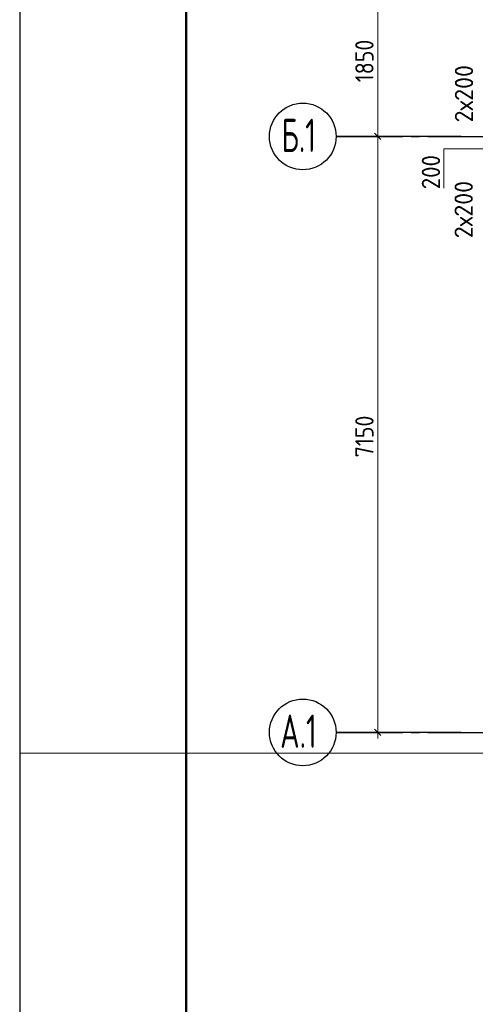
# Model space of a CAD drawing. Header units: millimetres. Extents: x 0 to 59400, y 0 to 42000.
# Tile 2 of 28: x 0 to 5472, y 16519 to 28333. Entities that reach past the tile are written whole.
import ezdxf

# ---------------------------------------------------------------- set-up
doc = ezdxf.new("R2010")
doc.units = ezdxf.units.MM
doc.linetypes.add('______5', pattern=[1100, 800, -100, 100, -100])
for name, color, linetype, lineweight in [('Standard', 7, 'Continuous', 25), ('Позиционная метка номер позиции', 7, 'Continuous', 13), ('Размерная линия_ общее', 7, 'Continuous', 13)]:
    doc.layers.add(name, color=color, linetype=linetype, lineweight=lineweight)
doc.layers.add('Оси', color=7, linetype='______5', lineweight=13, true_color=0x656565)
doc.styles.add('ISOCPEUR', font='txt')

msp = doc.modelspace()

# ---------------------------------------------------------------- linework, layer by layer
at = {"layer": 'Standard', "color": 7, "linetype": 'Continuous', "lineweight": 25, "transparency": 33554687}
msp.add_line((2000, 41500), (2000, 1058), dxfattribs=at)
msp.add_lwpolyline([(0, 0), (59400, 0), (59400, 42000), (0, 42000), (0, 0)], close=True, dxfattribs=at)
at = {"layer": 'Standard', "color": 7, "linetype": 'Continuous', "lineweight": 13, "transparency": 33554687}
for points in [[(59400, 42000), (0, 42000), (0, 19532), (59400, 19532), (59400, 42000)], [(58900, 41500), (2000, 41500), (2000, 6000), (58900, 6000), (58900, 41500)]]:
    msp.add_lwpolyline(points, dxfattribs=at)
at = {"layer": 'Standard', "color": 7, "linetype": 'Continuous', "lineweight": 50, "transparency": 33554687}
msp.add_lwpolyline([(2000, 41500), (58900, 41500), (58900, 500), (2000, 500), (2000, 41500)], close=True, dxfattribs=at)
at = {"layer": 'Оси', "color": 7, "linetype": 'Continuous', "lineweight": 25, "transparency": 33554687}
for p, q in [((5300, 26932), (3800, 26932)), ((5300, 19782), (3800, 19782))]:
    msp.add_line(p, q, dxfattribs=at)
at = {"layer": 'Оси', "color": 8, "linetype": '______5', "lineweight": -3, "transparency": 33554687}
for p, q in [((3800, 26932), (38610, 26932)), ((3800, 19782), (49030, 19782))]:
    msp.add_line(p, q, dxfattribs=at)
at = {"layer": 'Оси', "color": 7, "linetype": 'Continuous', "lineweight": 25, "transparency": 33554687}
for centre in [(3400, 26932), (3400, 19782)]:
    msp.add_circle(centre, 400, dxfattribs=at)
at = {"layer": 'Позиционная метка номер позиции', "color": 251, "linetype": 'Continuous', "lineweight": 13, "true_color": 0x656565, "transparency": 33554687}
msp.add_lwpolyline([(5894, 26782), (5094, 26782), (5094, 26312)], dxfattribs=at)
at = {"layer": 'Размерная линия_ общее', "color": 7, "linetype": 'Continuous', "lineweight": 13, "transparency": 33554687}
for p, q in [((4300, 26932), (4300, 28782)), ((4300, 19782), (4300, 19707))]:
    msp.add_line(p, q, dxfattribs=at)
at = {"layer": 'Размерная линия_ общее', "color": 7, "linetype": 'Continuous', "lineweight": 25, "transparency": 33554687}
for p, q in [((4338, 26894), (4262, 26970)), ((4338, 19745), (4262, 19819))]:
    msp.add_line(p, q, dxfattribs=at)
at = {"layer": 'Размерная линия_ общее', "color": 253, "linetype": 'Continuous', "lineweight": -3, "true_color": 0xa0a0a0, "transparency": 33554687}
for p, q in [((4300, 26932), (4175, 26932)), ((4300, 26932), (4425, 26932)), ((4300, 19782), (4000, 19782)), ((4300, 19782), (4175, 19782)), ((4300, 19782), (4425, 19782))]:
    msp.add_line(p, q, dxfattribs=at)
msp.add_lwpolyline([(4300, 26932), (4283, 26932), (4283, 26932), (4283, 26932), (4283, 26932), (4283, 26932), (4283, 26932), (4000, 26932)], dxfattribs=at)
at = {"layer": 'Размерная линия_ общее', "color": 7, "linetype": 'Continuous', "lineweight": 13, "transparency": 33554687}
msp.add_lwpolyline([(4300, 19782), (4300, 22985), (4300, 22985), (4300, 26932)], dxfattribs=at)

# ---------------------------------------------------------------- texts
at = {"layer": 'Оси', "color": 7, "linetype": 'Continuous', "lineweight": 35, "transparency": 33554687, "char_height": 400, "attachment_point": 7, "style": 'ISOCPEUR'}
for s, insert, width in [('\\W0.64;Б.1', (3144, 26745), 639.7), ('\\W0.65;А.1', (3128, 19595), 673.3)]:
    msp.add_mtext(s, dxfattribs=dict(at, insert=insert, width=width))
at = {"layer": 'Размерная линия_ общее', "color": 7, "linetype": 'Continuous', "lineweight": 25, "transparency": 33554687, "char_height": 220, "width": 666.9, "attachment_point": 7, "rotation": 90, "style": 'ISOCPEUR'}
for s, insert in [('\\W0.87;1850', (4250, 27582)), ('\\W0.87;7150', (4250, 23082))]:
    msp.add_mtext(s, dxfattribs=dict(at, insert=insert))
at = {"layer": 'Размерная линия_ общее', "color": 251, "linetype": 'Continuous', "lineweight": 25, "true_color": 0x656565, "transparency": 33554687, "char_height": 220, "attachment_point": 7, "rotation": 90, "style": 'ISOCPEUR'}
for s, insert, width in [('\\W0.95;2х200', (5446, 27100), 873.36), ('\\W0.91;200', (5049, 26298), 561.99), ('\\W0.95;2х200', (5442, 25710), 873.36)]:
    msp.add_mtext(s, dxfattribs=dict(at, insert=insert, width=width))

doc.saveas('drawing.dxf')
